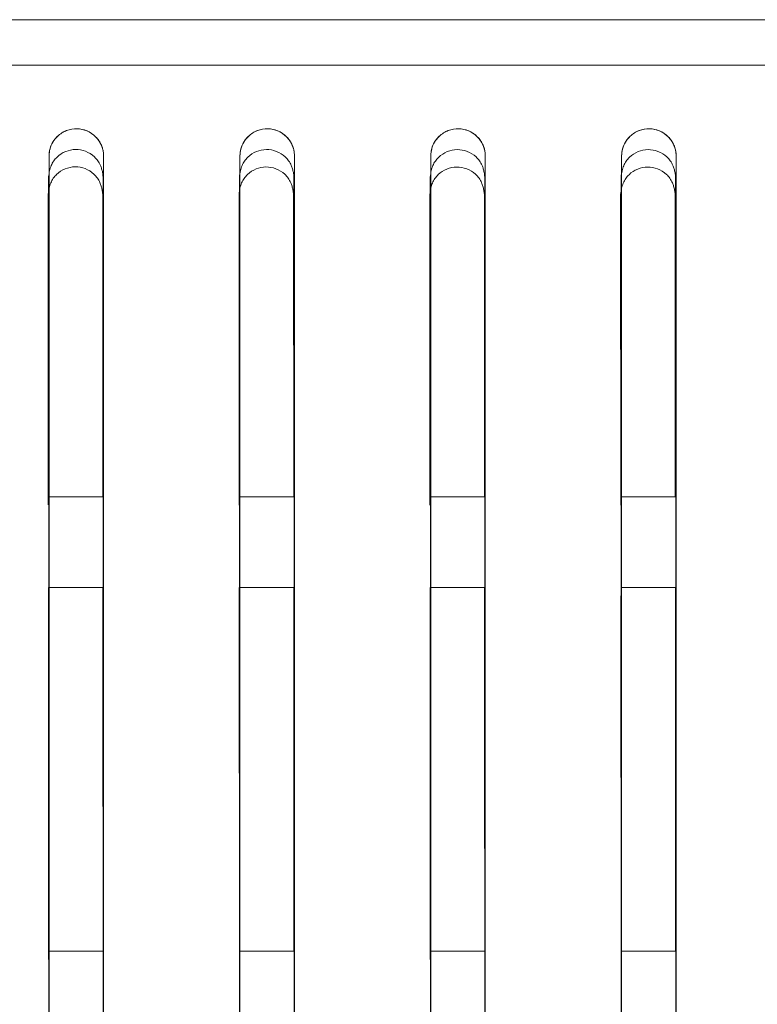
# Model space of a CAD drawing. Header units: millimetres. Extents: x 19 to 844, y 7 to 552.
# Tile 102 of 175: x 233.99 to 240.48, y 360.96 to 369.62. Entities that reach past the tile are written whole.
import ezdxf

# ---------------------------------------------------------------- set-up
doc = ezdxf.new("R2010")
doc.units = ezdxf.units.MM

msp = doc.modelspace()

# ---------------------------------------------------------------- linework, layer by layer
at = {"color": 7, "linetype": 'Continuous', "lineweight": 15}
for p, q in [((234.2405, 368.0888), (234.2417, 365.3516)), ((234.7217, 365.4228), (234.7204, 368.0886)), ((235.9203, 368.0881), (235.9215, 365.3515)), ((236.4015, 365.4228), (236.4002, 368.0879)), ((237.6001, 368.0874), (237.6013, 365.3515)), ((238.0813, 365.4227), (238.08, 368.0872)), ((239.2798, 368.0867), (239.2812, 365.3514)), ((239.7611, 365.4227), (239.7598, 368.0865)), ((234.242, 364.6238), (234.2435, 361.3516)), ((234.7283, 364.6238), (234.2484, 364.6238)), ((235.9219, 364.6238), (235.9233, 361.3516)), ((236.4083, 364.6238), (235.9283, 364.6238)), ((237.6017, 364.6238), (237.6032, 361.3515)), ((238.0883, 364.6238), (237.6083, 364.6238)), ((239.2815, 364.5508), (239.2831, 361.3515)), ((234.7283, 361.4236), (234.2483, 361.4241)), ((236.4083, 361.4236), (235.9283, 361.4241)), ((238.0883, 361.4236), (237.6083, 361.4241)), ((239.7683, 361.4236), (239.2883, 361.4241))]:
    msp.add_line(p, q, dxfattribs=at)
for points, knots in [([(270.6483, 369.6238), (268.7433, 369.6238), (264.9985, 369.6238), (259.4789, 369.6238), (254.1546, 369.6238), (247.0542, 369.6238), (238.2712, 369.6238), (224.2799, 369.6238), (207.1254, 369.6238), (186.6484, 369.6238), (166.1715, 369.6238), (149.017, 369.6238), (135.0257, 369.6238), (124.4679, 369.6238), (113.6224, 369.6238), (106.3933, 369.6238), (102.6483, 369.6238)], [0, 0, 0, 0, 0.03402, 0.066877, 0.09857, 0.1291, 0.193677, 0.255413, 0.378944, 0.5, 0.621055, 0.744586, 0.806322, 0.870899, 0.933122, 1, 1, 1, 1]), ([(102.6483, 369.2238), (104.4848, 369.2238), (108.1381, 369.2238), (113.5887, 369.2238), (118.9804, 369.2239), (126.1168, 369.2239), (134.9675, 369.2239), (148.9588, 369.224), (166.1691, 369.2239), (186.6484, 369.2235), (207.1277, 369.2239), (224.3379, 369.224), (238.3292, 369.2239), (248.9772, 369.2239), (259.767, 369.2238), (266.995, 369.2238), (270.6483, 369.2238)], [0, 0, 0, 0, 0.032796, 0.065242, 0.097337, 0.129081, 0.192682, 0.255389, 0.378927, 0.5, 0.621074, 0.744611, 0.807318, 0.870919, 0.934758, 1, 1, 1, 1]), ([(102.6483, 369.2238), (104.5536, 369.2238), (108.2987, 369.2238), (113.8181, 369.2238), (119.141, 369.2238), (126.2404, 369.2238), (135.0223, 369.2238), (149.0136, 369.2238), (166.1691, 369.2238), (186.6484, 369.2238), (207.1277, 369.2238), (224.2831, 369.2238), (238.2744, 369.2238), (248.8306, 369.2238), (259.6752, 369.2238), (266.9033, 369.2238), (270.6483, 369.2238)], [0, 0, 0, 0, 0.034025, 0.06688, 0.098566, 0.129082, 0.19366, 0.255389, 0.378927, 0.5, 0.621074, 0.744612, 0.806339, 0.870919, 0.933119, 1, 1, 1, 1]), ([(234.7283, 368.4238), (234.728, 368.4348), (234.7272, 368.4564), (234.7207, 368.488), (234.7086, 368.5224), (234.6887, 368.5585), (234.6499, 368.6052), (234.5862, 368.6497), (234.4936, 368.6698), (234.4152, 368.6563), (234.3591, 368.6279), (234.3169, 368.594), (234.2792, 368.5479), (234.2527, 368.488), (234.2498, 368.4455), (234.2483, 368.4238)], [0, 0, 0, 0, 0.045448, 0.08952, 0.132941, 0.194585, 0.256475, 0.375565, 0.492048, 0.61089, 0.672313, 0.736139, 0.824354, 0.91028, 1, 1, 1, 1]), ([(234.2483, 368.4237), (234.2487, 368.4341), (234.2494, 368.4534), (234.2546, 368.4797), (234.2608, 368.501), (234.2716, 368.5289), (234.2902, 368.5621), (234.332, 368.6107), (234.3995, 368.6536), (234.4933, 368.6695), (234.585, 368.65), (234.649, 368.6067), (234.6884, 368.5591), (234.7097, 368.5199), (234.7251, 368.4742), (234.7271, 368.4423), (234.7283, 368.424)], [0, 0, 0, 0, 0.043214, 0.080059, 0.110533, 0.134636, 0.203107, 0.264878, 0.391544, 0.508067, 0.620989, 0.743461, 0.802782, 0.868248, 0.924154, 1, 1, 1, 1]), ([(236.4083, 368.4238), (236.408, 368.4348), (236.4072, 368.4564), (236.4007, 368.488), (236.3886, 368.5224), (236.3687, 368.5585), (236.3299, 368.6052), (236.2662, 368.6497), (236.1736, 368.6698), (236.0953, 368.6563), (236.0391, 368.6279), (235.9969, 368.594), (235.9592, 368.5479), (235.9327, 368.4881), (235.9298, 368.4455), (235.9283, 368.4238)], [0, 0, 0, 0, 0.045456, 0.089534, 0.132962, 0.194602, 0.25648, 0.375529, 0.49197, 0.610792, 0.672217, 0.736054, 0.824293, 0.910247, 1, 1, 1, 1]), ([(235.9283, 368.4237), (235.9287, 368.4341), (235.9294, 368.4534), (235.9346, 368.4798), (235.9408, 368.501), (235.9516, 368.5289), (235.9703, 368.5622), (236.0121, 368.6107), (236.0795, 368.6536), (236.1733, 368.6695), (236.2651, 368.65), (236.329, 368.6067), (236.3684, 368.5591), (236.3897, 368.5199), (236.4051, 368.4742), (236.4071, 368.4423), (236.4083, 368.424)], [0, 0, 0, 0, 0.043265, 0.080135, 0.11061, 0.134688, 0.203186, 0.26497, 0.391646, 0.508151, 0.62103, 0.743462, 0.802777, 0.86823, 0.924163, 1, 1, 1, 1]), ([(238.0883, 368.4238), (238.088, 368.4348), (238.0872, 368.4564), (238.0807, 368.488), (238.0686, 368.5224), (238.0487, 368.5585), (238.01, 368.6052), (237.9463, 368.6497), (237.8537, 368.6698), (237.7753, 368.6563), (237.7192, 368.6279), (237.6769, 368.594), (237.6392, 368.5479), (237.6127, 368.4881), (237.6098, 368.4455), (237.6083, 368.4238)], [0, 0, 0, 0, 0.045463, 0.089549, 0.132983, 0.19462, 0.256486, 0.375494, 0.491891, 0.610691, 0.672119, 0.735966, 0.824231, 0.910214, 1, 1, 1, 1]), ([(237.6083, 368.4237), (237.6087, 368.4341), (237.6094, 368.4535), (237.6146, 368.4798), (237.6208, 368.501), (237.6316, 368.5289), (237.6503, 368.5622), (237.6921, 368.6107), (237.7596, 368.6537), (237.8533, 368.6695), (237.9451, 368.65), (238.009, 368.6067), (238.0484, 368.5591), (238.0697, 368.5199), (238.0851, 368.4742), (238.0871, 368.4423), (238.0883, 368.424)], [0, 0, 0, 0, 0.043315, 0.080212, 0.110687, 0.134742, 0.203266, 0.265064, 0.39175, 0.508236, 0.62107, 0.743462, 0.802771, 0.868212, 0.924172, 1, 1, 1, 1]), ([(239.7683, 368.4238), (239.768, 368.4348), (239.7672, 368.4564), (239.7607, 368.488), (239.7486, 368.5224), (239.7287, 368.5585), (239.69, 368.6051), (239.6263, 368.6497), (239.5337, 368.6698), (239.4553, 368.6563), (239.3992, 368.6279), (239.3569, 368.5941), (239.3192, 368.5479), (239.2927, 368.4881), (239.2898, 368.4455), (239.2883, 368.4238)], [0, 0, 0, 0, 0.045471, 0.089565, 0.133006, 0.194639, 0.256494, 0.37546, 0.491812, 0.610589, 0.67202, 0.735877, 0.824167, 0.910179, 1, 1, 1, 1]), ([(239.2883, 368.4237), (239.2887, 368.4341), (239.2894, 368.4535), (239.2946, 368.4798), (239.3008, 368.5011), (239.3116, 368.5289), (239.3303, 368.5622), (239.3721, 368.6108), (239.4396, 368.6537), (239.5334, 368.6695), (239.6251, 368.6499), (239.689, 368.6066), (239.7284, 368.5591), (239.7497, 368.5199), (239.7651, 368.4742), (239.7671, 368.4423), (239.7683, 368.424)], [0, 0, 0, 0, 0.043365, 0.080288, 0.110765, 0.134797, 0.203348, 0.26516, 0.391855, 0.508321, 0.621109, 0.743461, 0.802764, 0.868192, 0.924178, 1, 1, 1, 1]), ([(234.724, 368.241), (234.7225, 368.2534), (234.7196, 368.2771), (234.7116, 368.3109), (234.6991, 368.3463), (234.679, 368.3828), (234.6384, 368.4289), (234.5726, 368.4698), (234.4812, 368.487), (234.3907, 368.4679), (234.3266, 368.4263), (234.2873, 368.3804), (234.2653, 368.3394), (234.2505, 368.2924), (234.2463, 368.2588), (234.2441, 368.2411)], [0, 0, 0, 0, 0.051812, 0.099441, 0.143321, 0.20659, 0.268298, 0.388508, 0.503017, 0.61716, 0.736269, 0.797225, 0.859686, 0.925673, 1, 1, 1, 1]), ([(234.724, 368.241), (234.7225, 368.2534), (234.7196, 368.2771), (234.7116, 368.3109), (234.6991, 368.3463), (234.679, 368.3828), (234.6384, 368.4289), (234.5726, 368.4698), (234.4812, 368.487), (234.3907, 368.4679), (234.3266, 368.4263), (234.2873, 368.3804), (234.2653, 368.3394), (234.2505, 368.2924), (234.2463, 368.2588), (234.2441, 368.2411)], [0, 0, 0, 0, 0.051812, 0.099441, 0.143321, 0.20659, 0.268298, 0.388508, 0.503017, 0.61716, 0.736269, 0.797225, 0.859686, 0.925673, 1, 1, 1, 1]), ([(234.724, 368.241), (234.7225, 368.2534), (234.7196, 368.2771), (234.7116, 368.3109), (234.6991, 368.3463), (234.679, 368.3828), (234.6384, 368.4289), (234.5726, 368.4698), (234.4812, 368.487), (234.3907, 368.4679), (234.3266, 368.4263), (234.2874, 368.3804), (234.2654, 368.3394), (234.2505, 368.2924), (234.2463, 368.2588), (234.2441, 368.2411)], [0, 0, 0, 0, 0.051815, 0.099447, 0.143329, 0.206599, 0.268307, 0.388514, 0.503016, 0.617154, 0.736259, 0.797215, 0.859678, 0.925668, 1, 1, 1, 1]), ([(234.724, 368.241), (234.7225, 368.2534), (234.7196, 368.2771), (234.7116, 368.3109), (234.6991, 368.3463), (234.679, 368.3828), (234.6384, 368.4289), (234.5726, 368.4698), (234.4812, 368.487), (234.3907, 368.4679), (234.3266, 368.4263), (234.2874, 368.3804), (234.2654, 368.3394), (234.2505, 368.2924), (234.2463, 368.2588), (234.2441, 368.2411)], [0, 0, 0, 0, 0.051815, 0.099447, 0.143329, 0.206599, 0.268307, 0.388514, 0.503016, 0.617154, 0.736259, 0.797215, 0.859678, 0.925668, 1, 1, 1, 1]), ([(236.4039, 368.2406), (236.4024, 368.253), (236.3995, 368.2768), (236.3915, 368.3105), (236.379, 368.346), (236.3588, 368.3825), (236.3183, 368.4285), (236.2524, 368.4694), (236.161, 368.4866), (236.0705, 368.4675), (236.0065, 368.4258), (235.9672, 368.38), (235.9452, 368.339), (235.9304, 368.292), (235.9262, 368.2585), (235.924, 368.2407)], [0, 0, 0, 0, 0.0518263, 0.0994681, 0.1433573, 0.2066379, 0.2683566, 0.3885779, 0.5030864, 0.6172198, 0.7363093, 0.7972565, 0.859711, 0.9256898, 1, 1, 1, 1]), ([(236.4039, 368.2406), (236.4024, 368.253), (236.3995, 368.2768), (236.3915, 368.3105), (236.379, 368.346), (236.3588, 368.3825), (236.3183, 368.4285), (236.2524, 368.4694), (236.161, 368.4866), (236.0705, 368.4675), (236.0065, 368.4258), (235.9672, 368.38), (235.9452, 368.339), (235.9304, 368.292), (235.9262, 368.2585), (235.924, 368.2407)], [0, 0, 0, 0, 0.0518263, 0.0994681, 0.1433573, 0.2066379, 0.2683566, 0.3885779, 0.5030864, 0.6172198, 0.7363093, 0.7972565, 0.859711, 0.9256898, 1, 1, 1, 1]), ([(236.4039, 368.2406), (236.4024, 368.253), (236.3995, 368.2768), (236.3915, 368.3105), (236.379, 368.346), (236.3588, 368.3825), (236.3183, 368.4285), (236.2524, 368.4694), (236.161, 368.4866), (236.0706, 368.4675), (236.0065, 368.4259), (235.9672, 368.38), (235.9452, 368.339), (235.9304, 368.292), (235.9262, 368.2585), (235.924, 368.2407)], [0, 0, 0, 0, 0.05183, 0.099474, 0.143365, 0.206647, 0.268365, 0.388583, 0.503086, 0.617213, 0.7363, 0.797247, 0.859703, 0.925685, 1, 1, 1, 1]), ([(236.4039, 368.2406), (236.4024, 368.253), (236.3995, 368.2768), (236.3915, 368.3105), (236.379, 368.346), (236.3588, 368.3825), (236.3183, 368.4285), (236.2524, 368.4694), (236.161, 368.4866), (236.0706, 368.4675), (236.0065, 368.4259), (235.9672, 368.38), (235.9452, 368.339), (235.9304, 368.292), (235.9262, 368.2585), (235.924, 368.2407)], [0, 0, 0, 0, 0.05183, 0.099474, 0.143365, 0.206647, 0.268365, 0.388583, 0.503086, 0.617213, 0.7363, 0.797247, 0.859703, 0.925685, 1, 1, 1, 1]), ([(238.0838, 368.2402), (238.0823, 368.2526), (238.0794, 368.2764), (238.0713, 368.3101), (238.0588, 368.3456), (238.0387, 368.3821), (237.9981, 368.4282), (237.9323, 368.4691), (237.8408, 368.4862), (237.7504, 368.4671), (237.6863, 368.4254), (237.647, 368.3795), (237.6251, 368.3386), (237.6103, 368.2916), (237.6061, 368.2581), (237.6038, 368.2403)], [0, 0, 0, 0, 0.051841, 0.099495, 0.143394, 0.206687, 0.268416, 0.388648, 0.503156, 0.617279, 0.736349, 0.797288, 0.859736, 0.925707, 1, 1, 1, 1]), ([(238.0838, 368.2402), (238.0823, 368.2526), (238.0794, 368.2764), (238.0713, 368.3101), (238.0588, 368.3456), (238.0387, 368.3821), (237.9981, 368.4282), (237.9323, 368.4691), (237.8408, 368.4862), (237.7504, 368.4671), (237.6863, 368.4254), (237.647, 368.3795), (237.6251, 368.3386), (237.6103, 368.2916), (237.6061, 368.2581), (237.6038, 368.2403)], [0, 0, 0, 0, 0.051841, 0.099495, 0.143394, 0.206687, 0.268416, 0.388648, 0.503156, 0.617279, 0.736349, 0.797288, 0.859736, 0.925707, 1, 1, 1, 1]), ([(238.0838, 368.2402), (238.0823, 368.2526), (238.0794, 368.2764), (238.0713, 368.3101), (238.0588, 368.3456), (238.0387, 368.3821), (237.9981, 368.4282), (237.9322, 368.4691), (237.8408, 368.4862), (237.7504, 368.4671), (237.6863, 368.4254), (237.647, 368.3795), (237.6251, 368.3386), (237.6103, 368.2916), (237.6061, 368.2581), (237.6038, 368.2403)], [0, 0, 0, 0, 0.051845, 0.099501, 0.143402, 0.206696, 0.268424, 0.388653, 0.503155, 0.617273, 0.736339, 0.797278, 0.859728, 0.925702, 1, 1, 1, 1]), ([(238.0838, 368.2402), (238.0823, 368.2526), (238.0794, 368.2764), (238.0713, 368.3101), (238.0588, 368.3456), (238.0387, 368.3821), (237.9981, 368.4282), (237.9322, 368.4691), (237.8408, 368.4862), (237.7504, 368.4671), (237.6863, 368.4254), (237.647, 368.3795), (237.6251, 368.3386), (237.6103, 368.2916), (237.6061, 368.2581), (237.6038, 368.2403)], [0, 0, 0, 0, 0.051845, 0.099501, 0.143402, 0.206696, 0.268424, 0.388653, 0.503155, 0.617273, 0.736339, 0.797278, 0.859728, 0.925702, 1, 1, 1, 1]), ([(239.7637, 368.2398), (239.7622, 368.2522), (239.7593, 368.276), (239.7512, 368.3098), (239.7387, 368.3452), (239.7186, 368.3817), (239.678, 368.4278), (239.6121, 368.4687), (239.5206, 368.4859), (239.4302, 368.4666), (239.3661, 368.425), (239.3269, 368.3791), (239.3049, 368.3381), (239.2901, 368.2912), (239.2859, 368.2577), (239.2837, 368.2399)], [0, 0, 0, 0, 0.051856, 0.099523, 0.143432, 0.206737, 0.268476, 0.388718, 0.503225, 0.617338, 0.736387, 0.797319, 0.85976, 0.925723, 1, 1, 1, 1]), ([(239.7637, 368.2398), (239.7622, 368.2522), (239.7593, 368.276), (239.7512, 368.3098), (239.7387, 368.3452), (239.7186, 368.3817), (239.678, 368.4278), (239.6121, 368.4687), (239.5206, 368.4859), (239.4302, 368.4666), (239.3661, 368.425), (239.3269, 368.3791), (239.3049, 368.3381), (239.2901, 368.2912), (239.2859, 368.2577), (239.2837, 368.2399)], [0, 0, 0, 0, 0.051856, 0.099523, 0.143432, 0.206737, 0.268476, 0.388718, 0.503225, 0.617338, 0.736387, 0.797319, 0.85976, 0.925723, 1, 1, 1, 1]), ([(239.7637, 368.2398), (239.7622, 368.2522), (239.7593, 368.276), (239.7512, 368.3098), (239.7387, 368.3452), (239.7186, 368.3817), (239.678, 368.4278), (239.6121, 368.4687), (239.5206, 368.4859), (239.4302, 368.4666), (239.3661, 368.425), (239.3269, 368.3791), (239.3049, 368.3381), (239.2902, 368.2912), (239.2859, 368.2577), (239.2837, 368.2399)], [0, 0, 0, 0, 0.05186, 0.099529, 0.143439, 0.206746, 0.268484, 0.388723, 0.503224, 0.617332, 0.736378, 0.797309, 0.859752, 0.925718, 1, 1, 1, 1]), ([(239.7637, 368.2398), (239.7622, 368.2522), (239.7593, 368.276), (239.7512, 368.3098), (239.7387, 368.3452), (239.7186, 368.3817), (239.678, 368.4278), (239.6121, 368.4687), (239.5206, 368.4859), (239.4302, 368.4666), (239.3661, 368.425), (239.3269, 368.3791), (239.3049, 368.3381), (239.2902, 368.2912), (239.2859, 368.2577), (239.2837, 368.2399)], [0, 0, 0, 0, 0.05186, 0.099529, 0.143439, 0.206746, 0.268484, 0.388723, 0.503224, 0.617332, 0.736378, 0.797309, 0.859752, 0.925718, 1, 1, 1, 1]), ([(234.2483, 341.6238), (234.2483, 344.5973), (234.2483, 351.4233), (234.2483, 360.3218), (234.2483, 366.2665), (234.2483, 368.4238)], [0.310565, 0.310565, 0.310565, 0.310565, 0.5, 0.75, 0.8931088, 0.8931088, 0.8931088, 0.8931088]), ([(234.2483, 368.4237), (234.2483, 366.2664), (234.2483, 360.3218), (234.2483, 351.4233), (234.2483, 344.5972), (234.2483, 341.6238)], [0.3105639, 0.3105639, 0.3105639, 0.3105639, 0.4536694, 0.7036694, 0.8931056, 0.8931056, 0.8931056, 0.8931056]), ([(234.7283, 341.6239), (234.7283, 344.5995), (234.7283, 351.4287), (234.7283, 360.3272), (234.7283, 366.2698), (234.7283, 368.424)], [0.3104811, 0.3104811, 0.3104811, 0.3104811, 0.5, 0.75, 0.892859, 0.892859, 0.892859, 0.892859]), ([(234.7283, 341.6238), (234.7283, 344.5994), (234.7283, 351.4286), (234.7283, 360.3271), (234.7283, 366.2697), (234.7283, 368.4238)], [0.3104805, 0.3104805, 0.3104805, 0.3104805, 0.5, 0.75, 0.8928558, 0.8928558, 0.8928558, 0.8928558]), ([(235.9283, 341.6238), (235.9283, 344.6049), (235.9283, 351.4423), (235.9283, 360.3406), (235.9283, 366.2778), (235.9283, 368.4238)], [0.3102657, 0.3102657, 0.3102657, 0.3102657, 0.5, 0.75, 0.8922127, 0.8922127, 0.8922127, 0.8922127]), ([(235.9283, 368.4237), (235.9283, 366.2777), (235.9283, 360.3405), (235.9283, 351.4423), (235.9283, 344.6049), (235.9283, 341.6238)], [0.3102645, 0.3102645, 0.3102645, 0.3102645, 0.4524739, 0.7024739, 0.8922094, 0.8922094, 0.8922094, 0.8922094]), ([(236.4083, 341.6239), (236.4083, 344.6072), (236.4083, 351.4479), (236.4083, 360.3461), (236.4083, 366.2812), (236.4083, 368.424)], [0.310179, 0.310179, 0.310179, 0.310179, 0.5, 0.75, 0.8919547, 0.8919547, 0.8919547, 0.8919547]), ([(236.4083, 341.6238), (236.4083, 344.6072), (236.4083, 351.4479), (236.4083, 360.3461), (236.4083, 366.2811), (236.4083, 368.4238)], [0.3101784, 0.3101784, 0.3101784, 0.3101784, 0.5, 0.75, 0.8919513, 0.8919513, 0.8919513, 0.8919513]), ([(237.6083, 341.6238), (237.6083, 344.6129), (237.6083, 351.462), (237.6083, 360.36), (237.6083, 366.2894), (237.6083, 368.4238)], [0.3099567, 0.3099567, 0.3099567, 0.3099567, 0.5, 0.75, 0.8912875, 0.8912875, 0.8912875, 0.8912875]), ([(237.6083, 368.4237), (237.6083, 366.2893), (237.6083, 360.3599), (237.6083, 351.462), (237.6083, 344.6128), (237.6083, 341.6238)], [0.3099556, 0.3099556, 0.3099556, 0.3099556, 0.4512396, 0.7012396, 0.891284, 0.891284, 0.891284, 0.891284]), ([(238.0883, 341.6239), (238.0883, 344.6152), (238.0883, 351.4678), (238.0883, 360.3657), (238.0883, 366.2929), (238.0883, 368.424)], [0.3098672, 0.3098672, 0.3098672, 0.3098672, 0.5, 0.75, 0.8910212, 0.8910212, 0.8910212, 0.8910212]), ([(238.0883, 341.6238), (238.0883, 344.6152), (238.0883, 351.4678), (238.0883, 360.3657), (238.0883, 366.2928), (238.0883, 368.4238)], [0.3098666, 0.3098666, 0.3098666, 0.3098666, 0.5, 0.75, 0.8910178, 0.8910178, 0.8910178, 0.8910178]), ([(239.2883, 341.6238), (239.2883, 344.6211), (239.2883, 351.4824), (239.2883, 360.38), (239.2883, 366.3015), (239.2883, 368.4238)], [0.3096379, 0.3096379, 0.3096379, 0.3096379, 0.5, 0.75, 0.8903333, 0.8903333, 0.8903333, 0.8903333]), ([(239.2883, 368.4237), (239.2883, 366.3014), (239.2883, 360.38), (239.2883, 351.4824), (239.2883, 344.621), (239.2883, 341.6238)], [0.3096368, 0.3096368, 0.3096368, 0.3096368, 0.4499665, 0.6999665, 0.8903297, 0.8903297, 0.8903297, 0.8903297]), ([(239.7683, 341.6239), (239.7683, 344.6235), (239.7683, 351.4884), (239.7683, 360.3859), (239.7683, 366.3051), (239.7683, 368.424)], [0.3095457, 0.3095457, 0.3095457, 0.3095457, 0.5, 0.75, 0.8900588, 0.8900588, 0.8900588, 0.8900588]), ([(239.7683, 341.6238), (239.7683, 344.6235), (239.7683, 351.4884), (239.7683, 360.3859), (239.7683, 366.305), (239.7683, 368.4238)], [0.3095451, 0.3095451, 0.3095451, 0.3095451, 0.5, 0.75, 0.8900553, 0.8900553, 0.8900553, 0.8900553]), ([(234.7204, 368.0886), (234.7189, 368.101), (234.716, 368.1247), (234.708, 368.1584), (234.6955, 368.1939), (234.6753, 368.2303), (234.6347, 368.2764), (234.5689, 368.3172), (234.4776, 368.3344), (234.3871, 368.3153), (234.323, 368.2737), (234.2838, 368.2279), (234.2618, 368.187), (234.247, 368.14), (234.2428, 368.1065), (234.2405, 368.0888)], [0, 0, 0, 0, 0.051812, 0.099441, 0.14332, 0.206594, 0.268318, 0.38858, 0.503129, 0.617287, 0.736389, 0.797325, 0.859757, 0.925709, 1, 1, 1, 1]), ([(236.4002, 368.0879), (236.3987, 368.1003), (236.3958, 368.1241), (236.3877, 368.1578), (236.3752, 368.1932), (236.3551, 368.2297), (236.3145, 368.2757), (236.2486, 368.3165), (236.1572, 368.3337), (236.0668, 368.3146), (236.0028, 368.273), (235.9635, 368.2272), (235.9415, 368.1863), (235.9267, 368.1393), (235.9225, 368.1058), (235.9203, 368.0881)], [0, 0, 0, 0, 0.051827, 0.099468, 0.143357, 0.206644, 0.268378, 0.388653, 0.503201, 0.61735, 0.736431, 0.797359, 0.859784, 0.925727, 1, 1, 1, 1]), ([(238.08, 368.0872), (238.0785, 368.0996), (238.0756, 368.1234), (238.0675, 368.1571), (238.055, 368.1925), (238.0349, 368.229), (237.9942, 368.275), (237.9283, 368.3158), (237.837, 368.333), (237.7465, 368.3138), (237.6825, 368.2723), (237.6432, 368.2265), (237.6213, 368.1855), (237.6065, 368.1386), (237.6023, 368.1051), (237.6001, 368.0874)], [0, 0, 0, 0, 0.0518421, 0.0994962, 0.1433948, 0.2066944, 0.2684393, 0.3887256, 0.5032741, 0.6174125, 0.7364732, 0.7973921, 0.8598097, 0.925744, 1, 1, 1, 1]), ([(239.7598, 368.0865), (239.7583, 368.0989), (239.7554, 368.1226), (239.7473, 368.1564), (239.7348, 368.1918), (239.7146, 368.2283), (239.674, 368.2743), (239.6081, 368.3151), (239.5167, 368.3323), (239.4262, 368.3131), (239.3622, 368.2715), (239.323, 368.2257), (239.301, 368.1848), (239.2863, 368.1379), (239.2821, 368.1044), (239.2798, 368.0867)], [0, 0, 0, 0, 0.0518575, 0.0995244, 0.1434332, 0.2067457, 0.268501, 0.388799, 0.5033469, 0.6174747, 0.7365143, 0.7974246, 0.8598352, 0.9257611, 1, 1, 1, 1]), ([(234.2441, 368.2411), (234.2447, 365.7818), (234.246, 360.871), (234.2471, 354.3309), (234.2475, 350.2169), (234.2477, 348.6239)], [0, 0, 0, 0, 0.380695, 0.760196, 1, 1, 1, 1]), ([(234.2441, 368.2411), (234.2447, 365.7818), (234.246, 360.871), (234.2471, 354.3309), (234.2475, 350.2169), (234.2477, 348.6239)], [0, 0, 0, 0, 0.380695, 0.760196, 1, 1, 1, 1]), ([(234.2441, 368.2411), (234.2447, 365.7818), (234.246, 360.871), (234.2471, 354.3309), (234.2475, 350.2169), (234.2477, 348.6239)], [0, 0, 0, 0, 0.380695, 0.760196, 1, 1, 1, 1]), ([(234.2441, 368.2411), (234.2447, 365.7818), (234.246, 360.871), (234.2471, 354.3309), (234.2475, 350.2169), (234.2477, 348.6239)], [0, 0, 0, 0, 0.380695, 0.760196, 1, 1, 1, 1]), ([(234.7277, 348.6238), (234.7276, 349.6199), (234.7273, 352.2983), (234.7266, 356.9037), (234.7256, 362.4519), (234.7245, 366.3097), (234.724, 368.241)], [0, 0, 0, 0, 0.149608, 0.402249, 0.700773, 1, 1, 1, 1]), ([(234.7277, 348.6238), (234.7276, 349.6199), (234.7273, 352.2983), (234.7266, 356.9037), (234.7256, 362.4519), (234.7245, 366.3097), (234.724, 368.241)], [0, 0, 0, 0, 0.149608, 0.402249, 0.700773, 1, 1, 1, 1]), ([(234.7277, 348.6238), (234.7276, 349.6199), (234.7273, 352.2983), (234.7266, 356.9037), (234.7256, 362.4519), (234.7245, 366.3097), (234.724, 368.241)], [0, 0, 0, 0, 0.149608, 0.402249, 0.700773, 1, 1, 1, 1]), ([(234.7277, 348.6238), (234.7276, 349.6199), (234.7273, 352.2983), (234.7266, 356.9037), (234.7256, 362.4519), (234.7245, 366.3097), (234.724, 368.241)], [0, 0, 0, 0, 0.149608, 0.402249, 0.700773, 1, 1, 1, 1]), ([(235.924, 368.2407), (235.9246, 365.7815), (235.9259, 360.8711), (235.927, 354.331), (235.9275, 350.2168), (235.9277, 348.6239)], [0, 0, 0, 0, 0.380737, 0.760234, 1, 1, 1, 1]), ([(235.924, 368.2407), (235.9246, 365.7815), (235.9259, 360.8711), (235.927, 354.331), (235.9275, 350.2168), (235.9277, 348.6239)], [0, 0, 0, 0, 0.380737, 0.760234, 1, 1, 1, 1]), ([(235.924, 368.2407), (235.9246, 365.7815), (235.9259, 360.8711), (235.927, 354.331), (235.9275, 350.2168), (235.9277, 348.6239)], [0, 0, 0, 0, 0.380737, 0.760234, 1, 1, 1, 1]), ([(235.924, 368.2407), (235.9246, 365.7815), (235.9259, 360.8711), (235.927, 354.331), (235.9275, 350.2168), (235.9277, 348.6239)], [0, 0, 0, 0, 0.380737, 0.760234, 1, 1, 1, 1]), ([(236.4076, 348.6238), (236.4075, 349.6198), (236.4073, 352.2982), (236.4066, 356.9035), (236.4055, 362.4518), (236.4044, 366.3094), (236.4039, 368.2406)], [0, 0, 0, 0, 0.149576, 0.402203, 0.700735, 1, 1, 1, 1]), ([(236.4076, 348.6238), (236.4075, 349.6198), (236.4073, 352.2982), (236.4066, 356.9035), (236.4055, 362.4518), (236.4044, 366.3094), (236.4039, 368.2406)], [0, 0, 0, 0, 0.149576, 0.402203, 0.700735, 1, 1, 1, 1]), ([(236.4076, 348.6238), (236.4075, 349.6198), (236.4073, 352.2982), (236.4066, 356.9035), (236.4055, 362.4518), (236.4044, 366.3094), (236.4039, 368.2406)], [0, 0, 0, 0, 0.149576, 0.402203, 0.700735, 1, 1, 1, 1]), ([(236.4076, 348.6238), (236.4075, 349.6198), (236.4073, 352.2982), (236.4066, 356.9035), (236.4055, 362.4518), (236.4044, 366.3094), (236.4039, 368.2406)], [0, 0, 0, 0, 0.149576, 0.402203, 0.700735, 1, 1, 1, 1]), ([(237.6038, 368.2403), (237.6045, 365.7812), (237.6058, 360.8711), (237.607, 354.331), (237.6075, 350.2167), (237.6076, 348.6239)], [0, 0, 0, 0, 0.38078, 0.760274, 1, 1, 1, 1]), ([(237.6038, 368.2403), (237.6045, 365.7812), (237.6058, 360.8711), (237.607, 354.331), (237.6075, 350.2167), (237.6076, 348.6239)], [0, 0, 0, 0, 0.38078, 0.760274, 1, 1, 1, 1]), ([(237.6038, 368.2403), (237.6045, 365.7812), (237.6058, 360.8711), (237.607, 354.331), (237.6075, 350.2167), (237.6076, 348.6239)], [0, 0, 0, 0, 0.38078, 0.760274, 1, 1, 1, 1]), ([(237.6038, 368.2403), (237.6045, 365.7812), (237.6058, 360.8711), (237.607, 354.331), (237.6075, 350.2167), (237.6076, 348.6239)], [0, 0, 0, 0, 0.38078, 0.760274, 1, 1, 1, 1]), ([(238.0876, 348.6238), (238.0875, 349.6197), (238.0873, 352.2981), (238.0865, 356.9033), (238.0854, 362.4517), (238.0843, 366.3091), (238.0838, 368.2402)], [0, 0, 0, 0, 0.149543, 0.402156, 0.700697, 1, 1, 1, 1]), ([(238.0876, 348.6238), (238.0875, 349.6197), (238.0873, 352.2981), (238.0865, 356.9033), (238.0854, 362.4517), (238.0843, 366.3091), (238.0838, 368.2402)], [0, 0, 0, 0, 0.149543, 0.402156, 0.700697, 1, 1, 1, 1]), ([(238.0876, 348.6238), (238.0875, 349.6197), (238.0873, 352.2981), (238.0865, 356.9033), (238.0854, 362.4517), (238.0843, 366.3091), (238.0838, 368.2402)], [0, 0, 0, 0, 0.149543, 0.402156, 0.700697, 1, 1, 1, 1]), ([(238.0876, 348.6238), (238.0875, 349.6197), (238.0873, 352.2981), (238.0865, 356.9033), (238.0854, 362.4517), (238.0843, 366.3091), (238.0838, 368.2402)], [0, 0, 0, 0, 0.149543, 0.402156, 0.700697, 1, 1, 1, 1]), ([(239.2837, 368.2399), (239.2844, 365.7808), (239.2857, 360.8712), (239.287, 354.3311), (239.2874, 350.2166), (239.2876, 348.6239)], [0, 0, 0, 0, 0.380825, 0.760315, 1, 1, 1, 1]), ([(239.2837, 368.2399), (239.2844, 365.7808), (239.2857, 360.8712), (239.287, 354.3311), (239.2874, 350.2166), (239.2876, 348.6239)], [0, 0, 0, 0, 0.380825, 0.760315, 1, 1, 1, 1]), ([(239.2837, 368.2399), (239.2844, 365.7808), (239.2857, 360.8712), (239.287, 354.3311), (239.2874, 350.2166), (239.2876, 348.6239)], [0, 0, 0, 0, 0.380825, 0.760315, 1, 1, 1, 1]), ([(239.2837, 368.2399), (239.2844, 365.7808), (239.2857, 360.8712), (239.287, 354.3311), (239.2874, 350.2166), (239.2876, 348.6239)], [0, 0, 0, 0, 0.380825, 0.760315, 1, 1, 1, 1]), ([(239.7676, 348.6238), (239.7675, 349.6196), (239.7672, 352.298), (239.7665, 356.9031), (239.7653, 362.4516), (239.7642, 366.3087), (239.7637, 368.2398)], [0, 0, 0, 0, 0.14951, 0.402108, 0.700657, 1, 1, 1, 1]), ([(239.7676, 348.6238), (239.7675, 349.6196), (239.7672, 352.298), (239.7665, 356.9031), (239.7653, 362.4516), (239.7642, 366.3087), (239.7637, 368.2398)], [0, 0, 0, 0, 0.14951, 0.402108, 0.700657, 1, 1, 1, 1]), ([(239.7676, 348.6238), (239.7675, 349.6196), (239.7672, 352.298), (239.7665, 356.9031), (239.7653, 362.4516), (239.7642, 366.3087), (239.7637, 368.2398)], [0, 0, 0, 0, 0.1495098, 0.4021076, 0.7006574, 1, 1, 1, 1]), ([(239.7676, 348.6238), (239.7675, 349.6196), (239.7672, 352.298), (239.7665, 356.9031), (239.7653, 362.4516), (239.7642, 366.3087), (239.7637, 368.2398)], [0, 0, 0, 0, 0.1495098, 0.4021076, 0.7006574, 1, 1, 1, 1]), ([(234.2484, 365.4238), (234.2883, 365.4238), (234.3682, 365.4238), (234.4882, 365.4238), (234.6082, 365.4238), (234.6883, 365.4238), (234.7284, 365.4238)], [0, 0, 0, 0, 0.249639, 0.499444, 0.749722, 1, 1, 1, 1]), ([(235.9284, 365.4238), (235.9683, 365.4238), (236.0482, 365.4238), (236.1682, 365.4238), (236.2882, 365.4238), (236.3683, 365.4238), (236.4084, 365.4238)], [0, 0, 0, 0, 0.24957, 0.499401, 0.749701, 1, 1, 1, 1]), ([(237.6084, 365.4238), (237.6483, 365.4238), (237.7282, 365.4238), (237.8482, 365.4238), (237.9682, 365.4238), (238.0483, 365.4238), (238.0884, 365.4238)], [0, 0, 0, 0, 0.249561, 0.499388, 0.749694, 1, 1, 1, 1]), ([(239.2884, 365.4238), (239.3283, 365.4238), (239.4082, 365.4238), (239.5282, 365.4238), (239.6482, 365.4238), (239.7283, 365.4238), (239.7684, 365.4238)], [0, 0, 0, 0, 0.249552, 0.499376, 0.749688, 1, 1, 1, 1]), ([(234.7234, 361.4236), (234.7233, 361.7133), (234.723, 362.788), (234.7224, 363.8489), (234.722, 364.6238)], [0, 0, 0, 0, 0.269635, 1, 1, 1, 1]), ([(236.4033, 361.4236), (236.4032, 361.7131), (236.4028, 362.7879), (236.4023, 363.8488), (236.4019, 364.6238)], [0, 0, 0, 0, 0.269419, 1, 1, 1, 1]), ([(238.0831, 361.4236), (238.083, 361.7129), (238.0826, 362.7877), (238.0821, 363.8486), (238.0817, 364.6238)], [0, 0, 0, 0, 0.269197, 1, 1, 1, 1]), ([(239.7683, 364.6238), (239.7283, 364.6238), (239.6482, 364.6238), (239.5281, 364.6238), (239.4082, 364.6238), (239.3283, 364.6238), (239.2883, 364.6238)], [0, 0, 0, 0, 0.250451, 0.500603, 0.750302, 1, 1, 1, 1]), ([(239.763, 361.4236), (239.7629, 361.7127), (239.7625, 362.7875), (239.7619, 363.8481), (239.7615, 364.6235)], [0, 0, 0, 0, 0.268998, 1, 1, 1, 1])]:
    msp.add_open_spline(points, degree=3, knots=knots, dxfattribs=at)

doc.saveas('drawing.dxf')
